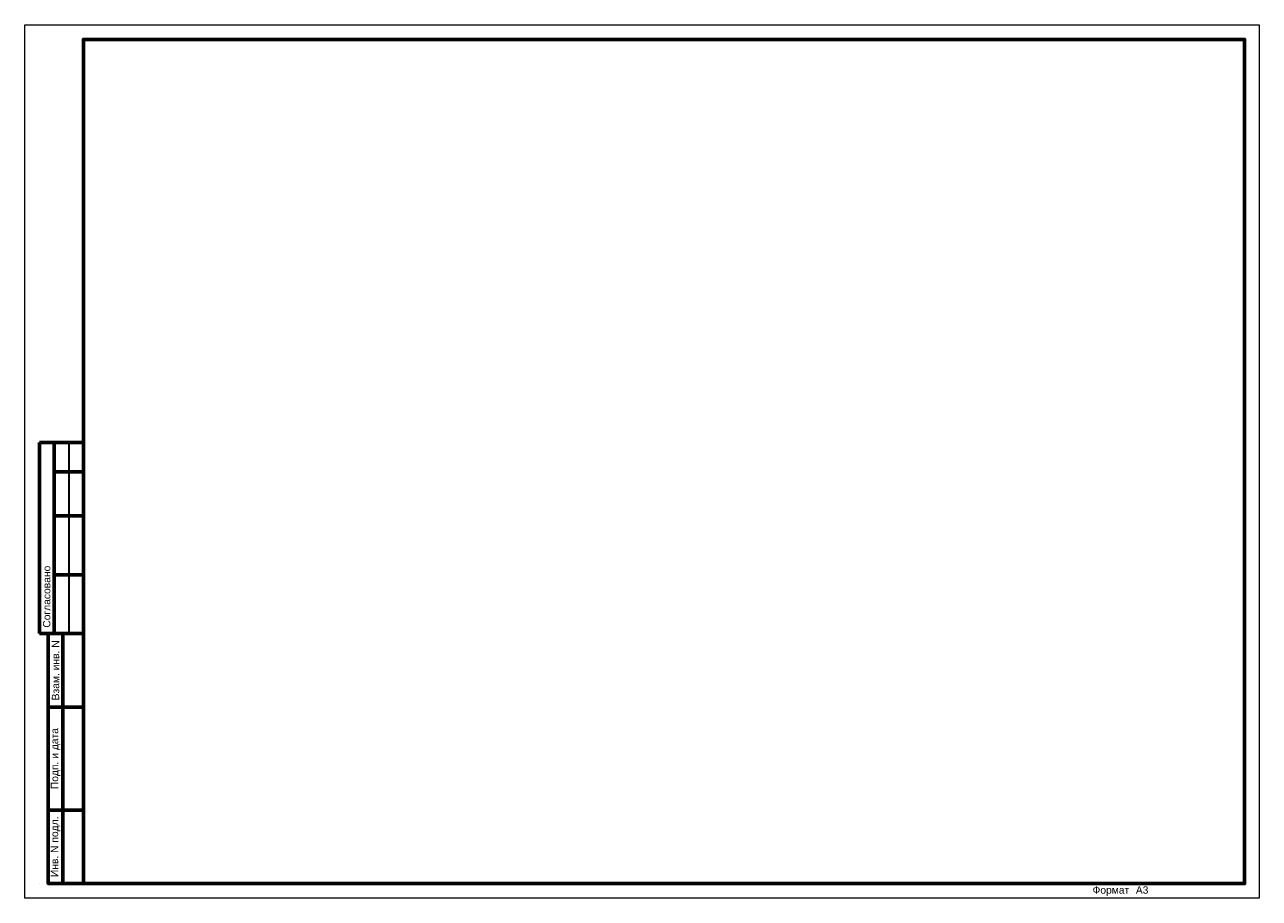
# Model space of a CAD drawing. Header units: millimetres. Extents: x 528565 to 529698, y -48331 to -46821.
# Tile 52 of 53: x 529278 to 529698, y -47463 to -47166. Entities that reach past the tile are written whole.
import ezdxf
from ezdxf.enums import TextEntityAlignment as Align

# ---------------------------------------------------------------- set-up
doc = ezdxf.new("R2010")
doc.units = ezdxf.units.MM
for name, color, linetype, lineweight in [('ВК-линия контур', 132, 'Continuous', 15), ('ВК-линия основная', 1, 'Continuous', 30), ('ВК-линия толстая', 30, 'Continuous', 60), ('ВК-Текст', 1, 'Continuous', 30)]:
    doc.layers.add(name, color=color, linetype=linetype, lineweight=lineweight)
doc.styles.get("Standard").update_dxf_attribs({"font": 'arial.ttf'})

# ---------------------------------------------------------------- blocks, each defined once
blk = doc.blocks.new('*U112')
at = {"layer": 'ВК-линия контур', "color": 0}
for p, q in [((-420, 297), (0, 297)), ((-420, 0), (-420, 297)), ((0, 297), (0, 0)), ((0, 0), (-420, 0))]:
    blk.add_line(p, q, dxfattribs=at)
at = {"layer": 'ВК-линия контур', "color": 0, "lineweight": 0}
blk.add_lwpolyline([(-415, 5), (-415, 5)], close=True, dxfattribs=at).dxf.unprotected_set("ltscale", 0)
at = {"layer": 'ВК-линия основная', "color": 0}
for points in [[(-400, 287), (-400, 287)], [(-405, 155), (-405, 90)]]:
    blk.add_lwpolyline(points, dxfattribs=at)
at = {"layer": 'ВК-линия толстая', "color": 0}
for points in [[(-400, 5), (-400, 292), (-5, 292), (-5, 5)], [(-5, 292), (-5, 292), (-5, 292), (-5, 292)], [(-400, 278), (-400, 278), (-400, 278), (-400, 278)], [(-407, 65), (-412, 65), (-412, 90), (-407, 90)], [(-400, 65), (-407, 65), (-407, 90), (-400, 90)], [(-400, 90), (-400, 90), (-400, 90), (-400, 90)], [(-400, 90), (-400, 90), (-400, 90), (-400, 90)], [(-400, 90), (-400, 90), (-400, 90), (-400, 90)], [(-400, 90), (-400, 90), (-400, 90), (-400, 90)], [(-407, 30), (-412, 30), (-412, 65), (-407, 65)], [(-400, 30), (-407, 30), (-407, 65), (-400, 65)], [(-407, 5), (-412, 5), (-412, 30), (-407, 30)], [(-400, 5), (-407, 5), (-407, 30), (-400, 30)]]:
    blk.add_lwpolyline(points, close=True, dxfattribs=at)
for points in [[(-400, 287), (-400, 287)], [(-400, 287), (-400, 287)], [(-400, 287), (-400, 287)], [(-400, 287), (-400, 287)], [(-400, 155), (-415, 155)], [(-415, 155), (-415, 90)], [(-410, 155), (-410, 90)], [(-400, 145), (-410, 145)], [(-400, 130), (-410, 130)], [(-400, 110), (-410, 110)], [(-400, 90), (-415, 90)]]:
    blk.add_lwpolyline(points, dxfattribs=at)
at = {"layer": 'ВК-Текст', "color": 0}
blk.add_text('Формат ', height=2.5, dxfattribs=at).set_placement((-56.73, 1.56))
at = {"layer": 'ВК-Текст', "color": 0, "rotation": 90}
for s, insert, char_height, width, attachment_point in [('\\pi2;Справ. N', (-400, 287), 0.0000208, 0.000208, 4), ('\\pi2;Перв. примен.', (-400, 287), 0.0000208, 0.000208, 4), ('\\pi2;Согласовано', (-412.5, 90), 2.5, 25, 4), ('\\pi2.5;Инв. N дубл.', (-400, 90), 0.00000417, 0.0000417, 4), ('\\pi2.5;Подп. дата', (-400, 90), 0.00000417, 0.0000583, 4), ('Взам. инв. N', (-409.5, 77.5), 2.5, 25, 5), ('Подп. и дата', (-409.5, 47.5), 2.5, 35, 5), ('Инв. N подл.', (-409.5, 17.5), 2.5, 25, 5)]:
    blk.add_mtext(s, dxfattribs=dict(at, insert=insert, char_height=char_height, width=width, attachment_point=attachment_point))
at = {"layer": 'ВК-Текст', "color": 0}
blk.add_attdef('ЛИСТ_АЛ', text='', height=0.000025, dxfattribs=at).set_placement((-5, 292), align=Align.MIDDLE_CENTER)
at = {"layer": 'ВК-Текст', "color": 0, "ltscale": 0.5}
blk.add_attdef('ВЕРХНИЙ_ШИФР', text='', height=0.000005, rotation=180, dxfattribs=at).set_placement((-400, 278), align=Align.MIDDLE_CENTER)
at = {"layer": 'ВК-Текст', "color": 0, "flags": 12}
blk.add_attdef('ФОРМАТ_ЛИСТА', (-42, 1.56), '', height=2.5, dxfattribs=at)

msp = doc.modelspace()

# ---------------------------------------------------------------- block references
ref = msp.add_blockref('*U112', (529697.547, -47462.863))
ref.add_attrib('ФОРМАТ_ЛИСТА', 'А3', (529655.547, -47461.304), dxfattribs={"layer": 'ВК-Текст', "color": 0, "height": 2.5, "flags": 12})

doc.saveas('drawing.dxf')
